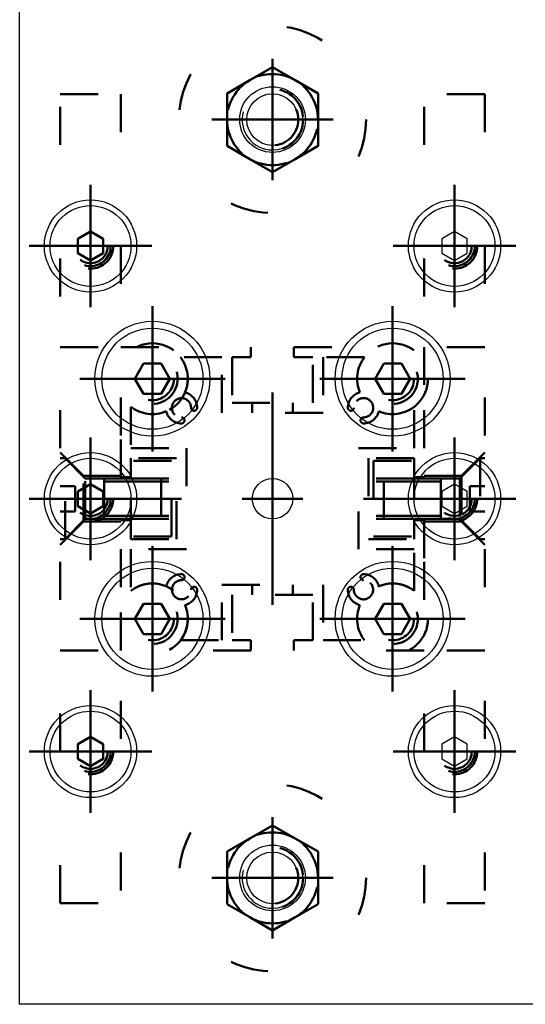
# Model space of a CAD drawing. Header units: millimetres. Extents: x -30 to 390, y -840 to -543.
# Tile 6 of 12: x 43 to 50, y -582 to -569. Entities that reach past the tile are written whole.
import ezdxf

# ---------------------------------------------------------------- set-up
doc = ezdxf.new("R2010")
doc.units = ezdxf.units.MM
doc.linetypes.add('DOT', pattern=[2, 0.5, -1.5])
doc.linetypes.add('STRICHPUNKT2', pattern=[18.5, 10, -4, 0.5, -4])
doc.layers.get('0').update_dxf_attribs({"linetype": 'CONTINUOUS'})
doc.layers.add('LE_ALL', color=7, linetype='CONTINUOUS', lineweight=50)
doc.layers.add('LE_RED', color=1, linetype='CONTINUOUS')

# ---------------------------------------------------------------- blocks, each defined once
blk = doc.blocks.new('Profiel 60x60_00158', base_point=(46.873, -576.621))
at = {"layer": 'LE_ALL', "color": 3, "linetype": 'DOT'}
for p, q in [((46.34, -574.221), (46.34, -574.088)), ((46.873, -574.221), (46.873, -574.088)), ((46.34, -576.621), (46.34, -576.488)), ((46.873, -576.621), (46.873, -576.488))]:
    blk.add_line(p, q, dxfattribs=at)
blk.add_lwpolyline([(47.14, -576.621), (46.073, -576.621), (46.073, -577.221), (46.323, -577.221), (46.323, -577.354), (44.607, -577.354), (44.607, -575.638), (44.74, -575.638), (44.74, -575.888), (45.34, -575.888), (45.34, -574.821), (44.74, -574.821), (44.74, -575.071), (44.607, -575.071), (44.607, -573.354), (46.323, -573.354), (46.323, -573.488), (46.073, -573.488), (46.073, -574.088), (47.14, -574.088), (47.14, -573.488), (46.89, -573.488), (46.89, -573.354), (48.607, -573.354), (48.607, -575.071), (48.473, -575.071), (48.473, -574.821), (47.873, -574.821), (47.873, -575.888), (48.473, -575.888), (48.473, -575.638), (48.607, -575.638), (48.607, -577.354), (46.89, -577.354), (46.89, -577.221), (47.14, -577.221)], close=True, dxfattribs=at)
blk.add_lwpolyline([(45.94, -577.221), (45.94, -576.488), (47.273, -576.488), (47.273, -577.221), (47.819, -577.221, -0.269494), (47.76, -576.756, -0.349335), (47.6, -576.554, -1), (47.68, -576.554, 2.414214), (47.807, -576.428, -1), (47.807, -576.348, -0.349335), (48.008, -576.508, -0.269494), (48.473, -576.567), (48.473, -576.021), (47.74, -576.021), (47.74, -574.688), (48.473, -574.688), (48.473, -574.142, -0.269494), (48.008, -574.201, -0.349335), (47.807, -574.361, -1), (47.807, -574.281, 2.414214), (47.68, -574.154, -1), (47.6, -574.154, -0.349335), (47.76, -573.953, -0.269494), (47.819, -573.488), (47.273, -573.488), (47.273, -574.221), (45.94, -574.221), (45.94, -573.488), (45.394, -573.488, -0.269494), (45.453, -573.953, -0.349335), (45.613, -574.154, -1), (45.533, -574.154, 2.414214), (45.407, -574.281, -1), (45.407, -574.361, -0.349335), (45.205, -574.201, -0.269494), (44.74, -574.142), (44.74, -574.688), (45.473, -574.688), (45.473, -576.021), (44.74, -576.021), (44.74, -576.567, -0.269494), (45.205, -576.508, -0.349335), (45.407, -576.348, -1), (45.407, -576.428, 2.414214), (45.533, -576.554, -1), (45.613, -576.554, -0.349335), (45.453, -576.756, -0.269494), (45.394, -577.221)], format="xyb", close=True, dxfattribs=at)
blk = doc.blocks.new('_00160', base_point=(46.607, -576.754))
at = {"layer": 'LE_ALL', "color": 1, "linetype": 'STRICHPUNKT2'}
blk.add_line((46.607, -576.754), (46.607, -573.954), dxfattribs=at)
blk = doc.blocks.new('_00159')
blk.add_blockref('_00160', (46.607, -576.754))
blk = doc.blocks.new('Profiel 60x60_00157')
for name, p in [('Profiel 60x60_00158', (46.873, -576.621)), ('_00159', (0, 0))]:
    blk.add_blockref(name, p)
blk = doc.blocks.new('_00165', base_point=(44.207, -572.021))
at = {"layer": 'LE_ALL', "color": 1, "linetype": 'STRICHPUNKT2'}
for p, q in [((46.607, -570.354), (46.607, -569.554)), ((46.607, -570.354), (46.607, -569.554)), ((54.94, -570.354), (54.94, -569.554)), ((54.94, -570.354), (54.94, -569.554)), ((46.607, -570.354), (45.807, -570.354)), ((46.607, -570.354), (45.807, -570.354)), ((46.607, -570.354), (47.407, -570.354)), ((46.607, -570.354), (46.607, -571.154)), ((46.607, -570.354), (47.407, -570.354)), ((46.607, -570.354), (46.607, -571.154)), ((54.94, -570.354), (54.14, -570.354)), ((54.94, -570.354), (54.14, -570.354)), ((54.94, -570.354), (55.74, -570.354)), ((54.94, -570.354), (54.94, -571.154)), ((54.94, -570.354), (55.74, -570.354)), ((54.94, -570.354), (54.94, -571.154)), ((44.207, -572.021), (44.207, -571.213)), ((44.207, -572.021), (44.207, -571.521)), ((44.207, -572.021), (43.398, -572.021)), ((44.207, -572.021), (43.707, -572.021)), ((44.207, -572.021), (44.207, -572.829)), ((44.207, -572.021), (45.015, -572.021)), ((44.207, -572.021), (44.207, -572.521)), ((44.207, -572.021), (44.707, -572.021)), ((45.023, -573.771), (45.023, -572.813)), ((48.19, -573.771), (48.19, -572.813)), ((45.023, -573.771), (45.023, -573.104)), ((48.19, -573.771), (48.19, -573.104)), ((45.023, -573.771), (44.066, -573.771)), ((45.023, -573.771), (44.357, -573.771)), ((45.023, -573.771), (45.981, -573.771)), ((45.023, -573.771), (45.023, -574.729)), ((45.023, -573.771), (45.69, -573.771)), ((45.023, -573.771), (45.023, -574.438)), ((48.19, -573.771), (47.232, -573.771)), ((48.19, -573.771), (47.523, -573.771)), ((48.19, -573.771), (49.148, -573.771)), ((48.19, -573.771), (48.19, -574.729)), ((48.19, -573.771), (48.857, -573.771)), ((48.19, -573.771), (48.19, -574.438)), ((44.207, -575.354), (44.207, -574.546)), ((44.207, -575.354), (44.207, -574.854)), ((46.607, -575.354), (46.607, -574.954)), ((46.607, -575.354), (46.607, -574.954)), ((44.207, -575.354), (43.398, -575.354)), ((44.207, -575.354), (43.707, -575.354)), ((44.207, -575.354), (44.207, -576.163)), ((44.207, -575.354), (45.015, -575.354)), ((44.207, -575.354), (44.207, -575.854)), ((44.207, -575.354), (44.707, -575.354)), ((46.607, -575.354), (46.207, -575.354)), ((46.607, -575.354), (46.207, -575.354)), ((46.607, -575.354), (46.607, -575.754)), ((46.607, -575.354), (47.007, -575.354)), ((46.607, -575.354), (46.607, -575.754)), ((46.607, -575.354), (47.007, -575.354)), ((45.023, -576.938), (45.023, -575.98)), ((48.19, -576.938), (48.19, -575.98)), ((45.023, -576.938), (45.023, -576.271)), ((48.19, -576.938), (48.19, -576.271)), ((45.023, -576.938), (44.066, -576.938)), ((45.023, -576.938), (44.357, -576.938)), ((45.023, -576.938), (45.981, -576.938)), ((45.023, -576.938), (45.023, -577.895)), ((45.023, -576.938), (45.69, -576.938)), ((45.023, -576.938), (45.023, -577.604)), ((48.19, -576.938), (47.232, -576.938)), ((48.19, -576.938), (47.523, -576.938)), ((48.19, -576.938), (49.148, -576.938)), ((48.19, -576.938), (48.19, -577.895)), ((48.19, -576.938), (48.857, -576.938)), ((48.19, -576.938), (48.19, -577.604)), ((44.207, -578.688), (44.207, -577.879)), ((44.207, -578.688), (44.207, -578.188)), ((44.207, -578.688), (43.398, -578.688)), ((44.207, -578.688), (43.707, -578.688)), ((44.207, -578.688), (44.207, -579.496)), ((44.207, -578.688), (45.015, -578.688)), ((44.207, -578.688), (44.207, -579.188)), ((44.207, -578.688), (44.707, -578.688)), ((46.607, -580.354), (46.607, -579.554)), ((46.607, -580.354), (46.607, -579.554)), ((54.94, -580.354), (54.94, -579.554)), ((54.94, -580.354), (54.94, -579.554)), ((46.607, -580.354), (45.807, -580.354)), ((46.607, -580.354), (45.807, -580.354)), ((46.607, -580.354), (47.407, -580.354)), ((46.607, -580.354), (46.607, -581.154)), ((46.607, -580.354), (47.407, -580.354)), ((46.607, -580.354), (46.607, -581.154)), ((54.94, -580.354), (54.14, -580.354)), ((54.94, -580.354), (54.14, -580.354)), ((54.94, -580.354), (55.74, -580.354)), ((54.94, -580.354), (54.94, -581.154)), ((54.94, -580.354), (55.74, -580.354)), ((54.94, -580.354), (54.94, -581.154))]:
    blk.add_line(p, q, dxfattribs=at)
blk = doc.blocks.new('_00164')
blk.add_blockref('_00165', (44.207, -572.021))
blk = doc.blocks.new('Brede Strip 15x200_00162')
blk.add_blockref('_00164', (0, 0))
blk = doc.blocks.new('Verzonken kopbout (DIN 7991_ISO 10642)-M10x30_00168', base_point=(45.139, -577.138))
at = {"layer": 'LE_ALL', "color": 3, "linetype": 'DOT'}
blk.add_lwpolyline([(45.139, -577.138), (44.908, -577.138), (44.792, -576.938), (44.908, -576.738), (45.139, -576.738), (45.254, -576.938)], close=True, dxfattribs=at)
blk = doc.blocks.new('Verzonken kopbout (DIN 7991_ISO 10642)-M10x30_00167')
blk.add_blockref('Verzonken kopbout (DIN 7991_ISO 10642)-M10x30_00168', (45.139, -577.138))
blk = doc.blocks.new('Verzonken kopbout (DIN 7991_ISO 10642)-M10x30_00170', base_point=(48.306, -573.971))
at = {"layer": 'LE_ALL', "color": 3, "linetype": 'DOT'}
blk.add_lwpolyline([(48.306, -573.971), (48.075, -573.971), (47.959, -573.771), (48.075, -573.571), (48.306, -573.571), (48.421, -573.771)], close=True, dxfattribs=at)
blk = doc.blocks.new('Verzonken kopbout (DIN 7991_ISO 10642)-M10x30_00169')
blk.add_blockref('Verzonken kopbout (DIN 7991_ISO 10642)-M10x30_00170', (48.306, -573.971))
blk = doc.blocks.new('Verzonken kopbout (DIN 7991_ISO 10642)-M10x30_00172', base_point=(45.139, -573.971))
at = {"layer": 'LE_ALL', "color": 3, "linetype": 'DOT'}
blk.add_lwpolyline([(45.139, -573.971), (44.908, -573.971), (44.792, -573.771), (44.908, -573.571), (45.139, -573.571), (45.254, -573.771)], close=True, dxfattribs=at)
blk = doc.blocks.new('Verzonken kopbout (DIN 7991_ISO 10642)-M10x30_00171')
blk.add_blockref('Verzonken kopbout (DIN 7991_ISO 10642)-M10x30_00172', (45.139, -573.971))
blk = doc.blocks.new('Verzonken kopbout (DIN 7991_ISO 10642)-M10x30_00174', base_point=(48.306, -577.138))
at = {"layer": 'LE_ALL', "color": 3, "linetype": 'DOT'}
blk.add_lwpolyline([(48.306, -577.138), (48.075, -577.138), (47.959, -576.938), (48.075, -576.738), (48.306, -576.738), (48.421, -576.938)], close=True, dxfattribs=at)
blk = doc.blocks.new('Verzonken kopbout (DIN 7991_ISO 10642)-M10x30_00173')
blk.add_blockref('Verzonken kopbout (DIN 7991_ISO 10642)-M10x30_00174', (48.306, -577.138))
blk = doc.blocks.new('Montage voetplaat_00166')
for name in ['Verzonken kopbout (DIN 7991_ISO 10642)-M10x30_00171', 'Verzonken kopbout (DIN 7991_ISO 10642)-M10x30_00169', 'Verzonken kopbout (DIN 7991_ISO 10642)-M10x30_00167', 'Verzonken kopbout (DIN 7991_ISO 10642)-M10x30_00173']:
    blk.add_blockref(name, (0, 0))
blk = doc.blocks.new('Voetplaat + montage_00161')
for name in ['Brede Strip 15x200_00162', 'Montage voetplaat_00166']:
    blk.add_blockref(name, (0, 0))
blk = doc.blocks.new('Brede Strip 15x200_00177', base_point=(49.007, -578.388))
blk.add_lwpolyline([(56.607, -582.021), (43.273, -582.021), (43.273, -568.688)])
for centre, radius in [((46.607, -570.354), 0.6), ((44.207, -572.021), 0.608), ((49.007, -572.021), 0.608), ((45.023, -573.771), 0.758), ((48.19, -573.771), 0.758), ((44.207, -575.354), 0.608), ((49.007, -575.354), 0.608), ((46.607, -575.354), 0.267), ((45.023, -576.938), 0.758), ((48.19, -576.938), 0.758), ((44.207, -578.688), 0.608), ((49.007, -578.688), 0.608), ((46.607, -580.354), 0.6)]:
    blk.add_circle(centre, radius)
at = {"layer": 'LE_ALL', "color": 3, "linetype": 'DOT'}
for centre, radius in [((44.207, -572.021), 0.3), ((49.007, -572.021), 0.3), ((45.023, -573.771), 0.467), ((48.19, -573.771), 0.467), ((44.207, -575.354), 0.3), ((49.007, -575.354), 0.3), ((45.023, -576.938), 0.467), ((48.19, -576.938), 0.467), ((44.207, -578.688), 0.3), ((49.007, -578.688), 0.3)]:
    blk.add_circle(centre, radius, dxfattribs=at)
blk = doc.blocks.new('_00179', base_point=(49.007, -578.688))
at = {"layer": 'LE_ALL', "color": 1, "linetype": 'STRICHPUNKT2'}
for p, q in [((46.607, -570.354), (46.607, -569.554)), ((46.607, -570.354), (46.607, -569.554)), ((54.94, -570.354), (54.94, -569.554)), ((54.94, -570.354), (54.94, -569.554)), ((46.607, -570.354), (45.807, -570.354)), ((46.607, -570.354), (45.807, -570.354)), ((46.607, -570.354), (47.407, -570.354)), ((46.607, -570.354), (46.607, -571.154)), ((46.607, -570.354), (47.407, -570.354)), ((46.607, -570.354), (46.607, -571.154)), ((54.94, -570.354), (54.14, -570.354)), ((54.94, -570.354), (54.14, -570.354)), ((54.94, -570.354), (55.74, -570.354)), ((54.94, -570.354), (54.94, -571.154)), ((54.94, -570.354), (55.74, -570.354)), ((54.94, -570.354), (54.94, -571.154)), ((44.207, -572.021), (44.207, -571.213)), ((49.007, -572.021), (49.007, -571.213)), ((44.207, -572.021), (44.207, -571.521)), ((49.007, -572.021), (49.007, -571.521)), ((44.207, -572.021), (43.398, -572.021)), ((44.207, -572.021), (43.707, -572.021)), ((44.207, -572.021), (44.207, -572.829)), ((44.207, -572.021), (45.015, -572.021)), ((44.207, -572.021), (44.207, -572.521)), ((44.207, -572.021), (44.707, -572.021)), ((49.007, -572.021), (48.198, -572.021)), ((49.007, -572.021), (48.507, -572.021)), ((49.007, -572.021), (49.007, -572.829)), ((49.007, -572.021), (49.815, -572.021)), ((49.007, -572.021), (49.007, -572.521)), ((49.007, -572.021), (49.507, -572.021)), ((45.023, -573.771), (45.023, -572.813)), ((48.19, -573.771), (48.19, -572.813)), ((45.023, -573.771), (45.023, -573.104)), ((48.19, -573.771), (48.19, -573.104)), ((45.023, -573.771), (44.066, -573.771)), ((45.023, -573.771), (44.357, -573.771)), ((45.023, -573.771), (45.981, -573.771)), ((45.023, -573.771), (45.023, -574.729)), ((45.023, -573.771), (45.69, -573.771)), ((45.023, -573.771), (45.023, -574.438)), ((48.19, -573.771), (47.232, -573.771)), ((48.19, -573.771), (47.523, -573.771)), ((48.19, -573.771), (49.148, -573.771)), ((48.19, -573.771), (48.19, -574.729)), ((48.19, -573.771), (48.857, -573.771)), ((48.19, -573.771), (48.19, -574.438)), ((44.207, -575.354), (44.207, -574.546)), ((49.007, -575.354), (49.007, -574.546)), ((44.207, -575.354), (44.207, -574.854)), ((49.007, -575.354), (49.007, -574.854)), ((46.607, -575.354), (46.607, -574.954)), ((46.607, -575.354), (46.607, -574.954)), ((44.207, -575.354), (43.398, -575.354)), ((44.207, -575.354), (43.707, -575.354)), ((44.207, -575.354), (44.207, -576.163)), ((44.207, -575.354), (45.015, -575.354)), ((44.207, -575.354), (44.207, -575.854)), ((44.207, -575.354), (44.707, -575.354)), ((46.607, -575.354), (46.207, -575.354)), ((46.607, -575.354), (46.207, -575.354)), ((46.607, -575.354), (46.607, -575.754)), ((46.607, -575.354), (47.007, -575.354)), ((46.607, -575.354), (46.607, -575.754)), ((46.607, -575.354), (47.007, -575.354)), ((49.007, -575.354), (48.198, -575.354)), ((49.007, -575.354), (48.507, -575.354)), ((49.007, -575.354), (49.007, -576.163)), ((49.007, -575.354), (49.815, -575.354)), ((49.007, -575.354), (49.007, -575.854)), ((49.007, -575.354), (49.507, -575.354)), ((45.023, -576.938), (45.023, -575.98)), ((48.19, -576.938), (48.19, -575.98)), ((45.023, -576.938), (45.023, -576.271)), ((48.19, -576.938), (48.19, -576.271)), ((45.023, -576.938), (44.066, -576.938)), ((45.023, -576.938), (44.357, -576.938)), ((45.023, -576.938), (45.981, -576.938)), ((45.023, -576.938), (45.023, -577.895)), ((45.023, -576.938), (45.69, -576.938)), ((45.023, -576.938), (45.023, -577.604)), ((48.19, -576.938), (47.232, -576.938)), ((48.19, -576.938), (47.523, -576.938)), ((48.19, -576.938), (49.148, -576.938)), ((48.19, -576.938), (48.19, -577.895)), ((48.19, -576.938), (48.857, -576.938)), ((48.19, -576.938), (48.19, -577.604)), ((44.207, -578.688), (44.207, -577.879)), ((49.007, -578.688), (49.007, -577.879)), ((44.207, -578.688), (44.207, -578.188)), ((49.007, -578.688), (49.007, -578.188)), ((44.207, -578.688), (43.398, -578.688)), ((44.207, -578.688), (43.707, -578.688)), ((44.207, -578.688), (44.207, -579.496)), ((44.207, -578.688), (45.015, -578.688)), ((44.207, -578.688), (44.207, -579.188)), ((44.207, -578.688), (44.707, -578.688)), ((49.007, -578.688), (48.198, -578.688)), ((49.007, -578.688), (48.507, -578.688)), ((49.007, -578.688), (49.007, -579.496)), ((49.007, -578.688), (49.815, -578.688)), ((49.007, -578.688), (49.007, -579.188)), ((49.007, -578.688), (49.507, -578.688)), ((46.607, -580.354), (46.607, -579.554)), ((46.607, -580.354), (46.607, -579.554)), ((54.94, -580.354), (54.94, -579.554)), ((54.94, -580.354), (54.94, -579.554)), ((46.607, -580.354), (45.807, -580.354)), ((46.607, -580.354), (45.807, -580.354)), ((46.607, -580.354), (47.407, -580.354)), ((46.607, -580.354), (46.607, -581.154)), ((46.607, -580.354), (47.407, -580.354)), ((46.607, -580.354), (46.607, -581.154)), ((54.94, -580.354), (54.14, -580.354)), ((54.94, -580.354), (54.14, -580.354)), ((54.94, -580.354), (55.74, -580.354)), ((54.94, -580.354), (54.94, -581.154)), ((54.94, -580.354), (55.74, -580.354)), ((54.94, -580.354), (54.94, -581.154))]:
    blk.add_line(p, q, dxfattribs=at)
blk = doc.blocks.new('_00178')
blk.add_blockref('_00179', (49.007, -578.688))
blk = doc.blocks.new('Brede Strip 15x200_00176')
for name, p in [('Brede Strip 15x200_00177', (49.007, -578.388)), ('_00178', (0, 0))]:
    blk.add_blockref(name, p)
blk = doc.blocks.new('Carrosseriering M12 (ISO 7093 _ DIN 9021)_00192', base_point=(46.607, -580.788))
blk.add_circle((46.607, -580.354), 0.433)
at = {"layer": 'LE_ALL', "color": 3, "linetype": 'DOT'}
blk.add_circle((46.607, -580.354), 1.233, dxfattribs=at)
blk = doc.blocks.new('Carrosseriering M12 (ISO 7093 _ DIN 9021)_00191')
blk.add_blockref('Carrosseriering M12 (ISO 7093 _ DIN 9021)_00192', (46.607, -580.788))
blk = doc.blocks.new('Hoge dopmoer (DIN 1587)-M12_00194', base_point=(46.607, -580.758))
at = {"layer": 'LE_ALL', "color": 3, "linetype": 'DOT'}
for p, q in [((46.307, -579.835), (46.607, -579.662)), ((46.607, -579.662), (46.907, -579.835)), ((46.007, -580.008), (46.307, -579.835)), ((46.907, -579.835), (47.207, -580.008)), ((46.007, -580.354), (46.007, -580.008)), ((47.207, -580.008), (47.207, -580.354)), ((46.007, -580.701), (46.007, -580.354)), ((47.207, -580.354), (47.207, -580.701)), ((46.307, -580.874), (46.007, -580.701)), ((47.207, -580.701), (46.907, -580.874)), ((46.607, -581.047), (46.307, -580.874)), ((46.907, -580.874), (46.607, -581.047))]:
    blk.add_line(p, q, dxfattribs=at)
blk.add_lwpolyline([(46.307, -580.874, 0.267949), (46.907, -580.874, 0.267949), (47.207, -580.354, 0.267949), (46.907, -579.835, 0.267949), (46.307, -579.835, 0.267949), (46.007, -580.354, 0.267949)], format="xyb", close=True, dxfattribs=at)
for radius in [0.404, 0.34]:
    blk.add_circle((46.607, -580.354), radius, dxfattribs=at)
at = {"layer": 'LE_RED'}
blk.add_lwpolyline([(46.221, -580.25, 0.493526), (46.607, -580.754, 0.876436), (46.711, -579.968)], format="xyb", dxfattribs=at)
blk = doc.blocks.new('GEWINDE_00196', base_point=(46.221, -580.25))
blk.add_circle((46.607, -580.354), 0.34)
at = {"layer": 'LE_RED'}
blk.add_lwpolyline([(46.221, -580.25, 0.493526), (46.607, -580.754, 0.876436), (46.711, -579.968)], format="xyb", dxfattribs=at)
blk = doc.blocks.new('GEWINDE_00195')
blk.add_blockref('GEWINDE_00196', (46.221, -580.25))
blk = doc.blocks.new('Hoge dopmoer (DIN 1587)-M12_00193')
for name, p in [('Hoge dopmoer (DIN 1587)-M12_00194', (46.607, -580.758)), ('GEWINDE_00195', (0, 0))]:
    blk.add_blockref(name, p)
blk = doc.blocks.new('Draadstang-M12x140_00198', base_point=(46.947, -580.354))
blk.add_circle((46.607, -580.354), 0.34)
blk = doc.blocks.new('Draadstang-M12x140_00197')
blk.add_blockref('Draadstang-M12x140_00198', (46.947, -580.354))
blk = doc.blocks.new('Montage_00190')
for name in ['Carrosseriering M12 (ISO 7093 _ DIN 9021)_00191', 'Hoge dopmoer (DIN 1587)-M12_00193', 'Draadstang-M12x140_00197']:
    blk.add_blockref(name, (0, 0))
blk = doc.blocks.new('Carrosseriering M12 (ISO 7093 _ DIN 9021)_00201', base_point=(46.607, -570.788))
blk.add_circle((46.607, -570.354), 0.433)
at = {"layer": 'LE_ALL', "color": 3, "linetype": 'DOT'}
blk.add_circle((46.607, -570.354), 1.233, dxfattribs=at)
blk = doc.blocks.new('Carrosseriering M12 (ISO 7093 _ DIN 9021)_00200')
blk.add_blockref('Carrosseriering M12 (ISO 7093 _ DIN 9021)_00201', (46.607, -570.788))
blk = doc.blocks.new('Hoge dopmoer (DIN 1587)-M12_00203', base_point=(46.607, -570.758))
at = {"layer": 'LE_ALL', "color": 3, "linetype": 'DOT'}
for p, q in [((46.307, -569.835), (46.607, -569.662)), ((46.607, -569.662), (46.907, -569.835)), ((46.007, -570.008), (46.307, -569.835)), ((46.907, -569.835), (47.207, -570.008)), ((46.007, -570.354), (46.007, -570.008)), ((47.207, -570.008), (47.207, -570.354)), ((46.007, -570.701), (46.007, -570.354)), ((47.207, -570.354), (47.207, -570.701)), ((46.307, -570.874), (46.007, -570.701)), ((47.207, -570.701), (46.907, -570.874)), ((46.607, -571.047), (46.307, -570.874)), ((46.907, -570.874), (46.607, -571.047))]:
    blk.add_line(p, q, dxfattribs=at)
blk.add_lwpolyline([(46.307, -570.874, 0.267949), (46.907, -570.874, 0.267949), (47.207, -570.354, 0.267949), (46.907, -569.835, 0.267949), (46.307, -569.835, 0.267949), (46.007, -570.354, 0.267949)], format="xyb", close=True, dxfattribs=at)
for radius in [0.404, 0.34]:
    blk.add_circle((46.607, -570.354), radius, dxfattribs=at)
at = {"layer": 'LE_RED'}
blk.add_lwpolyline([(46.221, -570.25, 0.493526), (46.607, -570.754, 0.876436), (46.711, -569.968)], format="xyb", dxfattribs=at)
blk = doc.blocks.new('GEWINDE_00205', base_point=(46.221, -570.25))
blk.add_circle((46.607, -570.354), 0.34)
at = {"layer": 'LE_RED'}
blk.add_lwpolyline([(46.221, -570.25, 0.493526), (46.607, -570.754, 0.876436), (46.711, -569.968)], format="xyb", dxfattribs=at)
blk = doc.blocks.new('GEWINDE_00204')
blk.add_blockref('GEWINDE_00205', (46.221, -570.25))
blk = doc.blocks.new('Hoge dopmoer (DIN 1587)-M12_00202')
for name, p in [('Hoge dopmoer (DIN 1587)-M12_00203', (46.607, -570.758)), ('GEWINDE_00204', (0, 0))]:
    blk.add_blockref(name, p)
blk = doc.blocks.new('Draadstang-M12x140_00207', base_point=(46.947, -570.354))
blk.add_circle((46.607, -570.354), 0.34)
blk = doc.blocks.new('Draadstang-M12x140_00206')
blk.add_blockref('Draadstang-M12x140_00207', (46.947, -570.354))
blk = doc.blocks.new('Montage_00199')
for name in ['Carrosseriering M12 (ISO 7093 _ DIN 9021)_00200', 'Hoge dopmoer (DIN 1587)-M12_00202', 'Draadstang-M12x140_00206']:
    blk.add_blockref(name, (0, 0))
blk = doc.blocks.new('Montage voetplaat_00180')
for name in ['Montage_00199', 'Montage_00190']:
    blk.add_blockref(name, (0, 0))
blk = doc.blocks.new('Verzonken kopbout (DIN 7991_ISO 10642)-M10x30_00219', base_point=(45.023, -573.438))
blk.add_lwpolyline([(45.139, -573.571), (44.908, -573.571), (44.792, -573.771), (44.908, -573.971), (45.139, -573.971), (45.254, -573.771)], close=True)
blk.add_circle((45.023, -573.771), 0.667)
at = {"layer": 'LE_ALL', "color": 3, "linetype": 'DOT'}
for radius in [0.333, 0.283]:
    blk.add_circle((45.023, -573.771), radius, dxfattribs=at)
blk = doc.blocks.new('Verzonken kopbout (DIN 7991_ISO 10642)-M10x30_00218')
blk.add_blockref('Verzonken kopbout (DIN 7991_ISO 10642)-M10x30_00219', (45.023, -573.438))
blk = doc.blocks.new('Verzonken kopbout (DIN 7991_ISO 10642)-M10x30_00221', base_point=(48.19, -576.604))
blk.add_lwpolyline([(48.306, -576.738), (48.075, -576.738), (47.959, -576.938), (48.075, -577.138), (48.306, -577.138), (48.421, -576.938)], close=True)
blk.add_circle((48.19, -576.938), 0.667)
at = {"layer": 'LE_ALL', "color": 3, "linetype": 'DOT'}
for radius in [0.333, 0.283]:
    blk.add_circle((48.19, -576.938), radius, dxfattribs=at)
blk = doc.blocks.new('Verzonken kopbout (DIN 7991_ISO 10642)-M10x30_00220')
blk.add_blockref('Verzonken kopbout (DIN 7991_ISO 10642)-M10x30_00221', (48.19, -576.604))
blk = doc.blocks.new('Verzonken kopbout (DIN 7991_ISO 10642)-M10x30_00223', base_point=(45.023, -576.604))
blk.add_lwpolyline([(45.139, -576.738), (44.908, -576.738), (44.792, -576.938), (44.908, -577.138), (45.139, -577.138), (45.254, -576.938)], close=True)
blk.add_circle((45.023, -576.938), 0.667)
at = {"layer": 'LE_ALL', "color": 3, "linetype": 'DOT'}
for radius in [0.333, 0.283]:
    blk.add_circle((45.023, -576.938), radius, dxfattribs=at)
blk = doc.blocks.new('Verzonken kopbout (DIN 7991_ISO 10642)-M10x30_00222')
blk.add_blockref('Verzonken kopbout (DIN 7991_ISO 10642)-M10x30_00223', (45.023, -576.604))
blk = doc.blocks.new('Verzonken kopbout (DIN 7991_ISO 10642)-M10x30_00225', base_point=(48.19, -573.438))
blk.add_lwpolyline([(48.306, -573.571), (48.075, -573.571), (47.959, -573.771), (48.075, -573.971), (48.306, -573.971), (48.421, -573.771)], close=True)
blk.add_circle((48.19, -573.771), 0.667)
at = {"layer": 'LE_ALL', "color": 3, "linetype": 'DOT'}
for radius in [0.333, 0.283]:
    blk.add_circle((48.19, -573.771), radius, dxfattribs=at)
blk = doc.blocks.new('Verzonken kopbout (DIN 7991_ISO 10642)-M10x30_00224')
blk.add_blockref('Verzonken kopbout (DIN 7991_ISO 10642)-M10x30_00225', (48.19, -573.438))
blk = doc.blocks.new('Montage voetplaat_00217')
for name in ['Verzonken kopbout (DIN 7991_ISO 10642)-M10x30_00218', 'Verzonken kopbout (DIN 7991_ISO 10642)-M10x30_00224', 'Verzonken kopbout (DIN 7991_ISO 10642)-M10x30_00222', 'Verzonken kopbout (DIN 7991_ISO 10642)-M10x30_00220']:
    blk.add_blockref(name, (0, 0))
blk = doc.blocks.new('Voetplaat + montage_00175')
for name in ['Brede Strip 15x200_00176', 'Montage voetplaat_00180', 'Montage voetplaat_00217']:
    blk.add_blockref(name, (0, 0))
blk = doc.blocks.new('_00230', base_point=(43.607, -575.354))
at = {"layer": 'LE_ALL', "color": 1, "linetype": 'STRICHPUNKT2'}
for p, q in [((44.207, -572.021), (44.207, -571.621)), ((44.207, -572.021), (43.807, -572.021)), ((44.207, -572.021), (44.207, -572.421)), ((44.207, -572.021), (44.607, -572.021)), ((44.207, -575.354), (44.207, -574.954)), ((43.607, -575.354), (44.807, -575.354)), ((44.207, -575.354), (43.807, -575.354)), ((44.207, -575.354), (44.607, -575.354)), ((44.207, -575.354), (44.207, -575.754)), ((44.207, -578.688), (44.207, -578.288)), ((44.207, -578.688), (43.807, -578.688)), ((44.207, -578.688), (44.607, -578.688)), ((44.207, -578.688), (44.207, -579.088))]:
    blk.add_line(p, q, dxfattribs=at)
blk = doc.blocks.new('_00229')
blk.add_blockref('_00230', (43.607, -575.354))
blk = doc.blocks.new('Plaatwerk D_ 12_00227')
blk.add_blockref('_00229', (0, 0))
blk = doc.blocks.new('Verzonken kopbout (DIN 7991_ISO 10642)-M8x25_00233', base_point=(44.373, -578.592))
at = {"layer": 'LE_ALL', "color": 3, "linetype": 'DOT'}
blk.add_lwpolyline([(44.373, -578.592), (44.373, -578.784), (44.207, -578.88), (44.04, -578.784), (44.04, -578.592), (44.207, -578.495)], close=True, dxfattribs=at)
blk = doc.blocks.new('Verzonken kopbout (DIN 7991_ISO 10642)-M8x25_00232')
blk.add_blockref('Verzonken kopbout (DIN 7991_ISO 10642)-M8x25_00233', (44.373, -578.592))
blk = doc.blocks.new('Verzonken kopbout (DIN 7991_ISO 10642)-M8x25_00235', base_point=(44.373, -575.258))
at = {"layer": 'LE_ALL', "color": 3, "linetype": 'DOT'}
blk.add_lwpolyline([(44.373, -575.258), (44.373, -575.451), (44.207, -575.547), (44.04, -575.451), (44.04, -575.258), (44.207, -575.162)], close=True, dxfattribs=at)
blk = doc.blocks.new('Verzonken kopbout (DIN 7991_ISO 10642)-M8x25_00234')
blk.add_blockref('Verzonken kopbout (DIN 7991_ISO 10642)-M8x25_00235', (44.373, -575.258))
blk = doc.blocks.new('Verzonken kopbout (DIN 7991_ISO 10642)-M8x25_00237', base_point=(44.373, -571.925))
at = {"layer": 'LE_ALL', "color": 3, "linetype": 'DOT'}
blk.add_lwpolyline([(44.373, -571.925), (44.373, -572.117), (44.207, -572.213), (44.04, -572.117), (44.04, -571.925), (44.207, -571.829)], close=True, dxfattribs=at)
blk = doc.blocks.new('Verzonken kopbout (DIN 7991_ISO 10642)-M8x25_00236')
blk.add_blockref('Verzonken kopbout (DIN 7991_ISO 10642)-M8x25_00237', (44.373, -571.925))
blk = doc.blocks.new('Montage_00231')
for name in ['Verzonken kopbout (DIN 7991_ISO 10642)-M8x25_00236', 'Verzonken kopbout (DIN 7991_ISO 10642)-M8x25_00234', 'Verzonken kopbout (DIN 7991_ISO 10642)-M8x25_00232']:
    blk.add_blockref(name, (0, 0))
blk = doc.blocks.new('_00241', base_point=(44.607, -575.354))
at = {"layer": 'LE_ALL', "color": 1, "linetype": 'STRICHPUNKT2'}
blk.add_line((44.607, -575.354), (45.407, -575.354), dxfattribs=at)
blk = doc.blocks.new('_00240')
blk.add_blockref('_00241', (44.607, -575.354))
blk = doc.blocks.new('1011 Moerblok M8_00239')
blk.add_blockref('_00240', (0, 0))
blk = doc.blocks.new('Montage baluster_00238')
blk.add_blockref('1011 Moerblok M8_00239', (0, 0))
blk = doc.blocks.new('Schoren + montage_00226')
for name in ['Plaatwerk D_ 12_00227', 'Montage_00231', 'Montage baluster_00238']:
    blk.add_blockref(name, (0, 0))
blk = doc.blocks.new('Plaatwerk D_ 12_00246', base_point=(43.807, -577.354))
at = {"layer": 'LE_ALL', "color": 3, "linetype": 'DOT'}
for p, q in [((43.807, -573.354), (44.607, -573.354)), ((44.115, -575.654), (44.115, -575.054)), ((43.807, -575.963), (44.115, -575.654)), ((44.115, -575.654), (44.607, -575.654)), ((43.807, -577.354), (44.607, -577.354)), ((43.807, -580.688), (44.607, -580.688))]:
    blk.add_line(p, q, dxfattribs=at)
for points in [[(43.807, -580.688), (43.807, -570.021), (44.607, -570.021), (44.607, -580.688)], [(43.807, -574.746), (44.115, -575.054), (44.607, -575.054)]]:
    blk.add_lwpolyline(points, dxfattribs=at)
blk = doc.blocks.new('_00248', base_point=(43.607, -575.354))
at = {"layer": 'LE_ALL', "color": 1, "linetype": 'STRICHPUNKT2'}
for p, q in [((44.207, -572.021), (44.207, -571.621)), ((44.207, -572.021), (43.807, -572.021)), ((44.207, -572.021), (44.607, -572.021)), ((44.207, -572.021), (44.207, -572.421)), ((44.207, -575.354), (44.207, -574.954)), ((43.607, -575.354), (44.807, -575.354)), ((44.207, -575.354), (43.807, -575.354)), ((44.207, -575.354), (44.607, -575.354)), ((44.207, -575.354), (44.207, -575.754)), ((44.207, -578.688), (44.207, -578.288)), ((44.207, -578.688), (43.807, -578.688)), ((44.207, -578.688), (44.207, -579.088)), ((44.207, -578.688), (44.607, -578.688))]:
    blk.add_line(p, q, dxfattribs=at)
blk = doc.blocks.new('_00247')
blk.add_blockref('_00248', (43.607, -575.354))
blk = doc.blocks.new('Plaatwerk D_ 12_00245')
for name, p in [('Plaatwerk D_ 12_00246', (43.807, -577.354)), ('_00247', (0, 0))]:
    blk.add_blockref(name, p)
blk = doc.blocks.new('Plaatwerk D_ 12_00250', base_point=(49.407, -573.354))
at = {"layer": 'LE_ALL', "color": 3, "linetype": 'DOT'}
for p, q in [((49.407, -570.021), (48.607, -570.021)), ((49.407, -573.354), (48.607, -573.354)), ((49.407, -574.746), (49.098, -575.054)), ((49.098, -575.054), (48.607, -575.054)), ((49.098, -575.054), (49.098, -575.654)), ((49.407, -577.354), (48.607, -577.354))]:
    blk.add_line(p, q, dxfattribs=at)
for points in [[(49.407, -570.021), (49.407, -580.688), (48.607, -580.688), (48.607, -570.021)], [(49.407, -575.963), (49.098, -575.654), (48.607, -575.654)]]:
    blk.add_lwpolyline(points, dxfattribs=at)
blk = doc.blocks.new('_00252', base_point=(49.607, -575.354))
at = {"layer": 'LE_ALL', "color": 1, "linetype": 'STRICHPUNKT2'}
for p, q in [((49.007, -572.021), (49.007, -571.621)), ((49.007, -572.021), (48.607, -572.021)), ((49.007, -572.021), (49.007, -572.421)), ((49.007, -572.021), (49.407, -572.021)), ((49.007, -575.354), (49.007, -574.954)), ((49.607, -575.354), (48.407, -575.354)), ((49.007, -575.354), (48.607, -575.354)), ((49.007, -575.354), (49.407, -575.354)), ((49.007, -575.354), (49.007, -575.754)), ((49.007, -578.688), (49.007, -578.288)), ((49.007, -578.688), (48.607, -578.688)), ((49.007, -578.688), (49.407, -578.688)), ((49.007, -578.688), (49.007, -579.088))]:
    blk.add_line(p, q, dxfattribs=at)
blk = doc.blocks.new('_00251')
blk.add_blockref('_00252', (49.607, -575.354))
blk = doc.blocks.new('Plaatwerk D_ 12_00249')
for name, p in [('Plaatwerk D_ 12_00250', (49.407, -573.354)), ('_00251', (0, 0))]:
    blk.add_blockref(name, p)
blk = doc.blocks.new('Verzonken kopbout (DIN 7991_ISO 10642)-M8x25_00255', base_point=(44.473, -572.021))
blk.add_lwpolyline([(44.373, -572.117), (44.373, -571.925), (44.207, -571.829), (44.04, -571.925), (44.04, -572.117), (44.207, -572.213)], close=True)
blk.add_circle((44.207, -572.021), 0.533)
at = {"layer": 'LE_ALL', "color": 3, "linetype": 'DOT'}
for radius in [0.267, 0.227]:
    blk.add_circle((44.207, -572.021), radius, dxfattribs=at)
blk = doc.blocks.new('Verzonken kopbout (DIN 7991_ISO 10642)-M8x25_00254')
blk.add_blockref('Verzonken kopbout (DIN 7991_ISO 10642)-M8x25_00255', (44.473, -572.021))
blk = doc.blocks.new('Verzonken kopbout (DIN 7991_ISO 10642)-M8x25_00257', base_point=(44.473, -575.354))
blk.add_lwpolyline([(44.373, -575.451), (44.373, -575.258), (44.207, -575.162), (44.04, -575.258), (44.04, -575.451), (44.207, -575.547)], close=True)
blk.add_circle((44.207, -575.354), 0.533)
at = {"layer": 'LE_ALL', "color": 3, "linetype": 'DOT'}
for radius in [0.267, 0.227]:
    blk.add_circle((44.207, -575.354), radius, dxfattribs=at)
blk = doc.blocks.new('Verzonken kopbout (DIN 7991_ISO 10642)-M8x25_00256')
blk.add_blockref('Verzonken kopbout (DIN 7991_ISO 10642)-M8x25_00257', (44.473, -575.354))
blk = doc.blocks.new('Verzonken kopbout (DIN 7991_ISO 10642)-M8x25_00259', base_point=(44.473, -578.688))
blk.add_lwpolyline([(44.373, -578.784), (44.373, -578.592), (44.207, -578.495), (44.04, -578.592), (44.04, -578.784), (44.207, -578.88)], close=True)
blk.add_circle((44.207, -578.688), 0.533)
at = {"layer": 'LE_ALL', "color": 3, "linetype": 'DOT'}
for radius in [0.267, 0.227]:
    blk.add_circle((44.207, -578.688), radius, dxfattribs=at)
blk = doc.blocks.new('Verzonken kopbout (DIN 7991_ISO 10642)-M8x25_00258')
blk.add_blockref('Verzonken kopbout (DIN 7991_ISO 10642)-M8x25_00259', (44.473, -578.688))
blk = doc.blocks.new('Montage_00253')
for name in ['Verzonken kopbout (DIN 7991_ISO 10642)-M8x25_00254', 'Verzonken kopbout (DIN 7991_ISO 10642)-M8x25_00256', 'Verzonken kopbout (DIN 7991_ISO 10642)-M8x25_00258']:
    blk.add_blockref(name, (0, 0))
blk = doc.blocks.new('Verzonken kopbout (DIN 7991_ISO 10642)-M8x25_00262', base_point=(48.74, -572.021))
blk.add_lwpolyline([(48.84, -571.925), (48.84, -572.117), (49.007, -572.213), (49.173, -572.117), (49.173, -571.925), (49.007, -571.829)], close=True)
blk.add_circle((49.007, -572.021), 0.533)
at = {"layer": 'LE_ALL', "color": 3, "linetype": 'DOT'}
for radius in [0.267, 0.227]:
    blk.add_circle((49.007, -572.021), radius, dxfattribs=at)
blk = doc.blocks.new('Verzonken kopbout (DIN 7991_ISO 10642)-M8x25_00261')
blk.add_blockref('Verzonken kopbout (DIN 7991_ISO 10642)-M8x25_00262', (48.74, -572.021))
blk = doc.blocks.new('Verzonken kopbout (DIN 7991_ISO 10642)-M8x25_00264', base_point=(48.74, -575.354))
blk.add_lwpolyline([(48.84, -575.258), (48.84, -575.451), (49.007, -575.547), (49.173, -575.451), (49.173, -575.258), (49.007, -575.162)], close=True)
blk.add_circle((49.007, -575.354), 0.533)
at = {"layer": 'LE_ALL', "color": 3, "linetype": 'DOT'}
for radius in [0.267, 0.227]:
    blk.add_circle((49.007, -575.354), radius, dxfattribs=at)
blk = doc.blocks.new('Verzonken kopbout (DIN 7991_ISO 10642)-M8x25_00263')
blk.add_blockref('Verzonken kopbout (DIN 7991_ISO 10642)-M8x25_00264', (48.74, -575.354))
blk = doc.blocks.new('Verzonken kopbout (DIN 7991_ISO 10642)-M8x25_00266', base_point=(48.74, -578.688))
blk.add_lwpolyline([(48.84, -578.592), (48.84, -578.784), (49.007, -578.88), (49.173, -578.784), (49.173, -578.592), (49.007, -578.495)], close=True)
blk.add_circle((49.007, -578.688), 0.533)
at = {"layer": 'LE_ALL', "color": 3, "linetype": 'DOT'}
for radius in [0.267, 0.227]:
    blk.add_circle((49.007, -578.688), radius, dxfattribs=at)
blk = doc.blocks.new('Verzonken kopbout (DIN 7991_ISO 10642)-M8x25_00265')
blk.add_blockref('Verzonken kopbout (DIN 7991_ISO 10642)-M8x25_00266', (48.74, -578.688))
blk = doc.blocks.new('Montage_00260')
for name in ['Verzonken kopbout (DIN 7991_ISO 10642)-M8x25_00261', 'Verzonken kopbout (DIN 7991_ISO 10642)-M8x25_00263', 'Verzonken kopbout (DIN 7991_ISO 10642)-M8x25_00265']:
    blk.add_blockref(name, (0, 0))
blk = doc.blocks.new('1011 Moerblok M8_00269', base_point=(44.74, -575.621))
at = {"layer": 'LE_ALL', "color": 3, "linetype": 'DOT'}
for p, q in [((45.273, -574.854), (44.74, -574.854)), ((44.74, -575.854), (44.74, -574.854)), ((45.273, -575.854), (45.273, -574.854)), ((44.74, -575.088), (45.273, -575.088)), ((44.74, -575.621), (45.273, -575.621)), ((45.273, -575.854), (44.74, -575.854))]:
    blk.add_line(p, q, dxfattribs=at)
blk = doc.blocks.new('DIN 13-M8_00271', base_point=(44.74, -575.128))
at = {"layer": 'LE_ALL', "color": 3, "linetype": 'DOT'}
for p, q in [((44.74, -575.088), (45.273, -575.088)), ((44.74, -575.128), (45.273, -575.128)), ((44.74, -575.581), (45.273, -575.581)), ((44.74, -575.621), (45.273, -575.621))]:
    blk.add_line(p, q, dxfattribs=at)
blk = doc.blocks.new('DIN 13-M8_00270')
blk.add_blockref('DIN 13-M8_00271', (44.74, -575.128))
blk = doc.blocks.new('_00273', base_point=(44.607, -575.354))
at = {"layer": 'LE_ALL', "color": 1, "linetype": 'STRICHPUNKT2'}
blk.add_line((44.607, -575.354), (45.407, -575.354), dxfattribs=at)
blk = doc.blocks.new('_00272')
blk.add_blockref('_00273', (44.607, -575.354))
blk = doc.blocks.new('1011 Moerblok M8_00268')
for name, p in [('1011 Moerblok M8_00269', (44.74, -575.621)), ('DIN 13-M8_00270', (0, 0)), ('_00272', (0, 0))]:
    blk.add_blockref(name, p)
blk = doc.blocks.new('Verzonken kopbout (DIN 7991_ISO 10642)-M8x20_00275', base_point=(44.387, -575.581))
at = {"layer": 'LE_ALL', "color": 3, "linetype": 'DOT'}
for p, q in [((43.871, -574.821), (43.807, -574.821)), ((44.007, -575.188), (43.807, -575.188)), ((44.137, -575.621), (44.137, -575.088)), ((44.387, -575.088), (44.137, -575.088)), ((44.387, -575.581), (44.387, -575.128)), ((45.14, -575.128), (44.387, -575.128)), ((44.007, -575.354), (43.807, -575.354)), ((44.007, -575.521), (43.807, -575.521)), ((45.14, -575.581), (44.387, -575.581)), ((43.871, -575.888), (44.137, -575.621)), ((43.871, -575.888), (43.807, -575.888))]:
    blk.add_line(p, q, dxfattribs=at)
for points in [[(43.871, -575.888), (43.871, -574.821), (44.137, -575.088)], [(44.007, -575.521), (44.007, -575.354), (44.007, -575.188)], [(44.387, -575.088), (44.387, -575.621), (44.137, -575.621)]]:
    blk.add_lwpolyline(points, dxfattribs=at)
blk = doc.blocks.new('GEWINDE_00277', base_point=(44.387, -575.581))
at = {"layer": 'LE_ALL', "color": 3, "linetype": 'DOT'}
for p, q in [((44.387, -575.128), (45.14, -575.128)), ((45.14, -575.088), (45.14, -575.621)), ((44.387, -575.581), (45.14, -575.581)), ((44.387, -575.621), (45.14, -575.621))]:
    blk.add_line(p, q, dxfattribs=at)
blk.add_lwpolyline([(44.387, -575.621), (44.387, -575.088), (45.14, -575.088)], dxfattribs=at)
blk = doc.blocks.new('GEWINDE_00276')
blk.add_blockref('GEWINDE_00277', (44.387, -575.581))
blk = doc.blocks.new('Verzonken kopbout (DIN 7991_ISO 10642)-M8x20_00274')
for name, p in [('Verzonken kopbout (DIN 7991_ISO 10642)-M8x20_00275', (44.387, -575.581)), ('GEWINDE_00276', (0, 0))]:
    blk.add_blockref(name, p)
blk = doc.blocks.new('Montage baluster_00267')
for name in ['Verzonken kopbout (DIN 7991_ISO 10642)-M8x20_00274', '1011 Moerblok M8_00268']:
    blk.add_blockref(name, (0, 0))
blk = doc.blocks.new('1011 Moerblok M8_00280', base_point=(48.473, -575.088))
at = {"layer": 'LE_ALL', "color": 3, "linetype": 'DOT'}
for p, q in [((47.94, -574.854), (48.473, -574.854)), ((47.94, -574.854), (47.94, -575.854)), ((48.473, -574.854), (48.473, -575.854)), ((48.473, -575.088), (47.94, -575.088)), ((48.473, -575.621), (47.94, -575.621)), ((47.94, -575.854), (48.473, -575.854))]:
    blk.add_line(p, q, dxfattribs=at)
blk = doc.blocks.new('DIN 13-M8_00282', base_point=(48.473, -575.581))
at = {"layer": 'LE_ALL', "color": 3, "linetype": 'DOT'}
for p, q in [((48.473, -575.088), (47.94, -575.088)), ((48.473, -575.128), (47.94, -575.128)), ((48.473, -575.581), (47.94, -575.581)), ((48.473, -575.621), (47.94, -575.621))]:
    blk.add_line(p, q, dxfattribs=at)
blk = doc.blocks.new('DIN 13-M8_00281')
blk.add_blockref('DIN 13-M8_00282', (48.473, -575.581))
blk = doc.blocks.new('_00284', base_point=(48.607, -575.354))
at = {"layer": 'LE_ALL', "color": 1, "linetype": 'STRICHPUNKT2'}
blk.add_line((48.607, -575.354), (47.807, -575.354), dxfattribs=at)
blk = doc.blocks.new('_00283')
blk.add_blockref('_00284', (48.607, -575.354))
blk = doc.blocks.new('1011 Moerblok M8_00279')
for name, p in [('1011 Moerblok M8_00280', (48.473, -575.088)), ('DIN 13-M8_00281', (0, 0)), ('_00283', (0, 0))]:
    blk.add_blockref(name, p)
blk = doc.blocks.new('Verzonken kopbout (DIN 7991_ISO 10642)-M8x20_00286', base_point=(48.826, -575.128))
at = {"layer": 'LE_ALL', "color": 3, "linetype": 'DOT'}
for p, q in [((49.343, -574.821), (49.076, -575.088)), ((49.343, -574.821), (49.407, -574.821)), ((48.073, -575.128), (48.826, -575.128)), ((48.826, -575.128), (48.826, -575.581)), ((49.076, -575.088), (49.076, -575.621)), ((49.207, -575.188), (49.407, -575.188)), ((49.207, -575.354), (49.407, -575.354)), ((48.073, -575.581), (48.826, -575.581)), ((49.207, -575.521), (49.407, -575.521)), ((48.826, -575.621), (49.076, -575.621)), ((49.343, -575.888), (49.407, -575.888))]:
    blk.add_line(p, q, dxfattribs=at)
for points in [[(49.343, -574.821), (49.343, -575.888), (49.076, -575.621)], [(48.826, -575.621), (48.826, -575.088), (49.076, -575.088)], [(49.207, -575.188), (49.207, -575.354), (49.207, -575.521)]]:
    blk.add_lwpolyline(points, dxfattribs=at)
blk = doc.blocks.new('GEWINDE_00288', base_point=(48.826, -575.128))
at = {"layer": 'LE_ALL', "color": 3, "linetype": 'DOT'}
for p, q in [((48.073, -575.621), (48.073, -575.088)), ((48.826, -575.088), (48.073, -575.088)), ((48.826, -575.128), (48.073, -575.128)), ((48.826, -575.581), (48.073, -575.581))]:
    blk.add_line(p, q, dxfattribs=at)
blk.add_lwpolyline([(48.826, -575.088), (48.826, -575.621), (48.073, -575.621)], dxfattribs=at)
blk = doc.blocks.new('GEWINDE_00287')
blk.add_blockref('GEWINDE_00288', (48.826, -575.128))
blk = doc.blocks.new('Verzonken kopbout (DIN 7991_ISO 10642)-M8x20_00285')
for name, p in [('Verzonken kopbout (DIN 7991_ISO 10642)-M8x20_00286', (48.826, -575.128)), ('GEWINDE_00287', (0, 0))]:
    blk.add_blockref(name, p)
blk = doc.blocks.new('Montage baluster_00278')
for name in ['1011 Moerblok M8_00279', 'Verzonken kopbout (DIN 7991_ISO 10642)-M8x20_00285']:
    blk.add_blockref(name, (0, 0))
blk = doc.blocks.new('Schoren + montage_00244')
for name in ['Plaatwerk D_ 12_00245', 'Plaatwerk D_ 12_00249', 'Montage_00253', 'Montage_00260', 'Montage baluster_00267', 'Montage baluster_00278']:
    blk.add_blockref(name, (0, 0))
blk = doc.blocks.new('Eind koker - ihw op maat maken_00156')
for name in ['Voetplaat + montage_00175', 'Voetplaat + montage_00161', 'Schoren + montage_00244', 'Schoren + montage_00226', 'Profiel 60x60_00157']:
    blk.add_blockref(name, (0, 0))
blk = doc.blocks.new('_A3D0011_00155')
blk.add_blockref('Eind koker - ihw op maat maken_00156', (0, 0))
blk = doc.blocks.new('_ANS0011_00154')
blk.add_blockref('_A3D0011_00155', (0, 0))

msp = doc.modelspace()

# ---------------------------------------------------------------- block references
msp.add_blockref('_ANS0011_00154', (0, 0))

doc.saveas('drawing.dxf')
